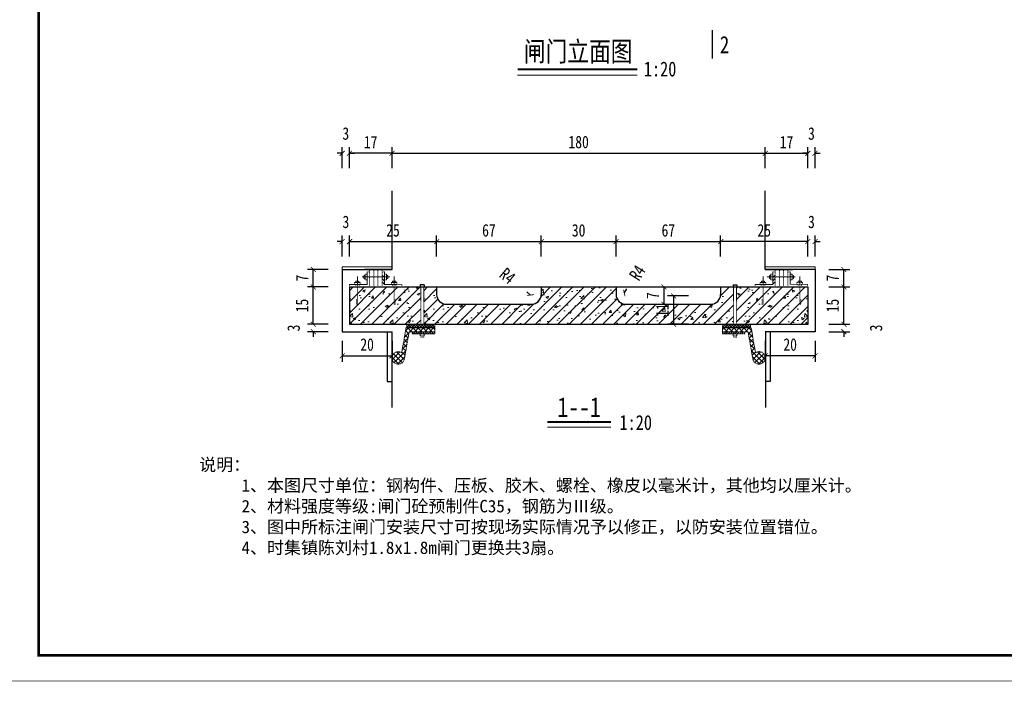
# Model space of a CAD drawing. Extents: x 36231 to 595326, y 3059 to 3871788.
# Tile 72 of 143: x 586274 to 586472, y 3864446 to 3864579. Entities that reach past the tile are written whole.
import ezdxf
from ezdxf.lldxf.tags import DXFTag

# ---------------------------------------------------------------- set-up
doc = ezdxf.new("R2010")
doc.units = 0
doc.header["$PDMODE"] = 32
doc.header["$PDSIZE"] = 0.2
doc.linetypes.add('HIDDEN', pattern=[0.375, 0.25, -0.125])
doc.layers.get('0').update_dxf_attribs({"linetype": 'CONTINUOUS'})
doc.layers.get('Defpoints').update_dxf_attribs({"linetype": 'CONTINUOUS'})
for name, color, linetype, lineweight in [('BIAOZHU', 8, 'CONTINUOUS', 13), ('图框１', 5, 'CONTINUOUS', 60), ('文字层', 7, 'CONTINUOUS', 15), ('标注线', 7, 'CONTINUOUS', 18), ('粗实线', 1, 'CONTINUOUS', 40), ('细实线', 3, 'CONTINUOUS', 20), ('虚线', 251, 'HIDDEN', 15), ('轮廓线', 1, 'CONTINUOUS', 30), ('轮廓西线', 1, 'CONTINUOUS', 15)]:
    doc.layers.add(name, color=color, linetype=linetype, lineweight=lineweight)
doc.layers.add('图层4', color=255, linetype='CONTINUOUS')
doc.styles.add('-仿宋_GB2312', font='仿宋_GB2312_0.ttf')
doc.styles.add('HZTXT', font='仿宋_GB2312_0.ttf', dxfattribs={"width": 0.8, "height": 2.5})
tags = doc.linetypes.add('DASHDOT2', pattern=[0.5, 0.25, -0.125, 0, -0.125]).pattern_tags.tags
tags[10:11] = [DXFTag(74, 4), DXFTag(75, 0), DXFTag(340, '0'), DXFTag(46, 1.0), DXFTag(50, 0.0), DXFTag(44, 0.0), DXFTag(45, 0.0)]
tags[8:9] = [DXFTag(74, 4), DXFTag(75, 0), DXFTag(340, '0'), DXFTag(46, 1.0), DXFTag(50, 0.0), DXFTag(44, 0.0), DXFTag(45, 0.0)]
tags[6:7] = [DXFTag(74, 4), DXFTag(75, 0), DXFTag(340, '0'), DXFTag(46, 1.0), DXFTag(50, 0.0), DXFTag(44, 0.0), DXFTag(45, 0.0)]
tags[4:5] = [DXFTag(74, 4), DXFTag(75, 0), DXFTag(340, '0'), DXFTag(46, 1.0), DXFTag(50, 0.0), DXFTag(44, 0.0), DXFTag(45, 0.0)]
doc.dimstyles.new('工作室标准标注', dxfattribs={"dimtxt": 2.5, "dimasz": 1, "dimexe": 1.2, "dimexo": 1.5, "dimgap": 1, "dimtad": 1, "dimdec": 1, "dimzin": 0, "dimdsep": 46, "dimtxsty": 'HZTXT', "dimblk": 'ARCHTICK', "dimcen": 0.09, "dimadec": 0, "dimazin": 0, "dimtfac": 0.09, "dimtdec": 1, "dimtofl": 0, "dimtmove": 2, "dimatfit": 3, "dimldrblk": 'ARCHTICK', "dimfxl": 3, "dimfxlon": 1, "dimtolj": 1, "dimtzin": 0, "dimarcsym": 0})

# ---------------------------------------------------------------- blocks, each defined once
blk = doc.blocks.new('_ARCHTICK')
at = {"color": 0, "linetype": 'ByBlock', "const_width": 0.15}
blk.add_lwpolyline([(-0.5, -0.5), (0.5, 0.5)], dxfattribs=at)
blk = doc.blocks.new('*D1663')
at = {"layer": 'Defpoints', "color": 0, "lineweight": 13}
for p in [(586395.69, 3864524.29), (586394.61, 3864522.61)]:
    blk.add_point(p, dxfattribs=at)
at = {"layer": '细实线', "color": 0, "lineweight": -2}
for p, q in [((586395.69, 3864524.29), (586396.23, 3864525.13)), ((586394.52, 3864522.61), (586394.7, 3864522.61)), ((586394.61, 3864522.52), (586394.61, 3864522.7))]:
    blk.add_line(p, q, dxfattribs=at)
at = {"layer": '细实线', "color": 0, "lineweight": -2, "rotation": 237.3141806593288}
blk.add_blockref('_ARCHTICK', (586395.69, 3864524.29), dxfattribs=at)
at = {"layer": '细实线', "color": 0, "lineweight": 9, "insert": (586398.3, 3864528.36), "char_height": 2.5, "attachment_point": 5, "rotation": 57.3142, "style": 'HZTXT'}
blk.add_mtext('\\A1;R4', dxfattribs=at)
blk = doc.blocks.new('*D1664')
at = {"layer": 'Defpoints', "color": 0, "lineweight": 13}
for p in [(586376.9, 3864523.89), (586378.44, 3864522.61)]:
    blk.add_point(p, dxfattribs=at)
at = {"layer": '细实线', "color": 0, "lineweight": -2}
for p, q in [((586376.9, 3864523.89), (586376.13, 3864524.52)), ((586378.35, 3864522.61), (586378.53, 3864522.61)), ((586378.44, 3864522.52), (586378.44, 3864522.7))]:
    blk.add_line(p, q, dxfattribs=at)
at = {"layer": '细实线', "color": 0, "lineweight": -2, "rotation": 320.2444311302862}
blk.add_blockref('_ARCHTICK', (586376.9, 3864523.89), dxfattribs=at)
at = {"layer": '细实线', "color": 0, "lineweight": 9, "insert": (586372.27, 3864527.74), "char_height": 2.5, "attachment_point": 5, "rotation": 320.2444, "style": 'HZTXT'}
blk.add_mtext('\\A1;R4', dxfattribs=at)
blk = doc.blocks.new('*D1708')
at = {"layer": 'Defpoints', "color": 0, "lineweight": 13}
for p in [(586340.53, 3864518.02), (586333.29, 3864516.52), (586339.08, 3864516.52)]:
    blk.add_point(p, dxfattribs=at)
at = {"layer": '细实线', "color": 0, "lineweight": -2}
for p, q in [((586336.29, 3864518.02), (586332.09, 3864518.02)), ((586333.29, 3864518.02), (586333.29, 3864519.02)), ((586336.29, 3864516.52), (586332.09, 3864516.52)), ((586333.29, 3864516.52), (586333.29, 3864515.52))]:
    blk.add_line(p, q, dxfattribs=at)
for p, rotation in [((586333.29, 3864518.02), 270), ((586333.29, 3864516.52), 90)]:
    blk.add_blockref('_ARCHTICK', p, dxfattribs=dict(at, rotation=rotation))
at = {"layer": '细实线', "color": 0, "lineweight": 9, "insert": (586329.34, 3864517.27), "char_height": 2.5, "attachment_point": 5, "rotation": 90, "style": 'HZTXT'}
blk.add_mtext('\\A1;3', dxfattribs=at)
blk = doc.blocks.new('*D1667')
at = {"layer": 'Defpoints', "color": 0, "lineweight": 13}
for p in [(586340.53, 3864552.34), (586349.08, 3864529.02), (586340.53, 3864525.52)]:
    blk.add_point(p, dxfattribs=at)
at = {"layer": '细实线', "color": 0, "lineweight": -2}
for p, q in [((586340.53, 3864549.34), (586340.53, 3864553.54)), ((586349.08, 3864549.34), (586349.08, 3864553.54)), ((586349.08, 3864552.34), (586340.53, 3864552.34))]:
    blk.add_line(p, q, dxfattribs=at)
at = {"layer": '细实线', "color": 0, "lineweight": -2, "rotation": 180}
blk.add_blockref('_ARCHTICK', (586340.53, 3864552.34), dxfattribs=at)
at = {"layer": '细实线', "color": 0, "lineweight": -2}
blk.add_blockref('_ARCHTICK', (586349.08, 3864552.34), dxfattribs=at)
at = {"layer": '细实线', "color": 0, "lineweight": 9, "insert": (586344.8, 3864554.59), "char_height": 2.5, "attachment_point": 5, "style": 'HZTXT'}
blk.add_mtext('\\A1;17', dxfattribs=at)
blk = doc.blocks.new('*D1709')
at = {"layer": 'Defpoints', "color": 0, "lineweight": 13}
for p in [(586394.03, 3864525.52), (586396.03, 3864522.02), (586403.65, 3864522.02)]:
    blk.add_point(p, dxfattribs=at)
at = {"layer": '细实线', "color": 0, "lineweight": -2}
for p, q in [((586400.65, 3864525.52), (586404.85, 3864525.52)), ((586403.65, 3864525.52), (586403.65, 3864522.02)), ((586400.65, 3864522.02), (586404.85, 3864522.02))]:
    blk.add_line(p, q, dxfattribs=at)
for p, rotation in [((586403.65, 3864525.52), 90), ((586403.65, 3864522.02), 270)]:
    blk.add_blockref('_ARCHTICK', p, dxfattribs=dict(at, rotation=rotation))
at = {"layer": '细实线', "color": 0, "lineweight": 9, "insert": (586401.4, 3864523.77), "char_height": 2.5, "attachment_point": 5, "rotation": 90, "style": 'HZTXT'}
blk.add_mtext('\\A1;7', dxfattribs=at)
blk = doc.blocks.new('*D1686')
at = {"layer": 'Defpoints', "color": 0, "lineweight": 13}
for p in [(586340.53, 3864552.34), (586339.08, 3864529.02), (586340.53, 3864525.52)]:
    blk.add_point(p, dxfattribs=at)
at = {"layer": '细实线', "color": 0, "lineweight": -2}
for p, q in [((586339.08, 3864549.34), (586339.08, 3864553.54)), ((586340.53, 3864549.34), (586340.53, 3864553.54)), ((586339.08, 3864552.34), (586338.08, 3864552.34)), ((586340.53, 3864552.34), (586341.53, 3864552.34))]:
    blk.add_line(p, q, dxfattribs=at)
blk.add_blockref('_ARCHTICK', (586339.08, 3864552.34), dxfattribs=at)
at = {"layer": '细实线', "color": 0, "lineweight": -2, "rotation": 180}
blk.add_blockref('_ARCHTICK', (586340.53, 3864552.34), dxfattribs=at)
at = {"layer": '细实线', "color": 0, "lineweight": 9, "insert": (586339.8, 3864556.29), "char_height": 2.5, "attachment_point": 5, "style": 'HZTXT'}
blk.add_mtext('\\A1;3', dxfattribs=at)
blk = doc.blocks.new('*D1687')
at = {"layer": 'Defpoints', "color": 0, "lineweight": 13}
for p in [(586415.03, 3864534.61), (586415.03, 3864525.52), (586432.53, 3864525.52)]:
    blk.add_point(p, dxfattribs=at)
at = {"layer": '细实线', "color": 0, "lineweight": -2}
for p, q in [((586415.03, 3864531.61), (586415.03, 3864535.81)), ((586432.53, 3864531.61), (586432.53, 3864535.81)), ((586432.53, 3864534.61), (586415.03, 3864534.61))]:
    blk.add_line(p, q, dxfattribs=at)
at = {"layer": '细实线', "color": 0, "lineweight": -2, "rotation": 180}
blk.add_blockref('_ARCHTICK', (586415.03, 3864534.61), dxfattribs=at)
at = {"layer": '细实线', "color": 0, "lineweight": -2}
blk.add_blockref('_ARCHTICK', (586432.53, 3864534.61), dxfattribs=at)
at = {"layer": '细实线', "color": 0, "lineweight": 9, "insert": (586423.78, 3864536.86), "char_height": 2.5, "attachment_point": 5, "style": 'HZTXT'}
blk.add_mtext('\\A1;25', dxfattribs=at)
blk = doc.blocks.new('*D1741')
at = {"layer": 'Defpoints', "color": 0, "lineweight": 13}
for p in [(586423.98, 3864516.52), (586433.98, 3864516.52), (586423.98, 3864511.68)]:
    blk.add_point(p, dxfattribs=at)
at = {"layer": '细实线', "color": 0, "lineweight": -2}
for p, q in [((586423.98, 3864514.68), (586423.98, 3864510.48)), ((586433.98, 3864514.68), (586433.98, 3864510.48)), ((586433.98, 3864511.68), (586423.98, 3864511.68))]:
    blk.add_line(p, q, dxfattribs=at)
at = {"layer": '细实线', "color": 0, "lineweight": -2, "rotation": 180}
blk.add_blockref('_ARCHTICK', (586423.98, 3864511.68), dxfattribs=at)
at = {"layer": '细实线', "color": 0, "lineweight": -2}
blk.add_blockref('_ARCHTICK', (586433.98, 3864511.68), dxfattribs=at)
at = {"layer": '细实线', "color": 0, "lineweight": 9, "insert": (586428.98, 3864513.93), "char_height": 2.5, "attachment_point": 5, "style": 'HZTXT'}
blk.add_mtext('\\A1;20', dxfattribs=at)
blk = doc.blocks.new('*D1742')
at = {"layer": 'Defpoints', "color": 0, "lineweight": 13}
for p in [(586432.53, 3864518.02), (586433.98, 3864516.52), (586439.76, 3864516.52)]:
    blk.add_point(p, dxfattribs=at)
at = {"layer": '细实线', "color": 0, "lineweight": -2}
for p, q in [((586436.76, 3864518.02), (586440.96, 3864518.02)), ((586439.76, 3864518.02), (586439.76, 3864519.02)), ((586436.76, 3864516.52), (586440.96, 3864516.52)), ((586439.76, 3864516.52), (586439.76, 3864515.52))]:
    blk.add_line(p, q, dxfattribs=at)
for p, rotation in [((586439.76, 3864518.02), 270), ((586439.76, 3864516.52), 90)]:
    blk.add_blockref('_ARCHTICK', p, dxfattribs=dict(at, rotation=rotation))
at = {"layer": '细实线', "color": 0, "lineweight": 9, "insert": (586446.21, 3864517.27), "char_height": 2.5, "attachment_point": 5, "rotation": 90, "style": 'HZTXT'}
blk.add_mtext('\\A1;3', dxfattribs=at)
blk = doc.blocks.new('*D1688')
at = {"layer": 'Defpoints', "color": 0, "lineweight": 13}
for p in [(586432.53, 3864552.34), (586423.98, 3864529.02), (586432.53, 3864525.52)]:
    blk.add_point(p, dxfattribs=at)
at = {"layer": '细实线', "color": 0, "lineweight": -2}
for p, q in [((586423.98, 3864549.34), (586423.98, 3864553.54)), ((586432.53, 3864549.34), (586432.53, 3864553.54)), ((586423.98, 3864552.34), (586432.53, 3864552.34))]:
    blk.add_line(p, q, dxfattribs=at)
at = {"layer": '细实线', "color": 0, "lineweight": -2, "rotation": 180}
blk.add_blockref('_ARCHTICK', (586423.98, 3864552.34), dxfattribs=at)
at = {"layer": '细实线', "color": 0, "lineweight": -2}
blk.add_blockref('_ARCHTICK', (586432.53, 3864552.34), dxfattribs=at)
at = {"layer": '细实线', "color": 0, "lineweight": 9, "insert": (586428.25, 3864554.59), "char_height": 2.5, "attachment_point": 5, "style": 'HZTXT'}
blk.add_mtext('\\A1;17', dxfattribs=at)
blk = doc.blocks.new('*D1690')
at = {"layer": 'Defpoints', "color": 0, "lineweight": 13}
for p in [(586432.53, 3864552.34), (586433.98, 3864529.02), (586432.53, 3864525.52)]:
    blk.add_point(p, dxfattribs=at)
at = {"layer": '细实线', "color": 0, "lineweight": -2}
for p, q in [((586432.53, 3864549.34), (586432.53, 3864553.54)), ((586433.98, 3864549.34), (586433.98, 3864553.54)), ((586432.53, 3864552.34), (586431.53, 3864552.34)), ((586433.98, 3864552.34), (586434.98, 3864552.34))]:
    blk.add_line(p, q, dxfattribs=at)
blk.add_blockref('_ARCHTICK', (586432.53, 3864552.34), dxfattribs=at)
at = {"layer": '细实线', "color": 0, "lineweight": -2, "rotation": 180}
blk.add_blockref('_ARCHTICK', (586433.98, 3864552.34), dxfattribs=at)
at = {"layer": '细实线', "color": 0, "lineweight": 9, "insert": (586433.25, 3864556.29), "char_height": 2.5, "attachment_point": 5, "style": 'HZTXT'}
blk.add_mtext('\\A1;3', dxfattribs=at)
blk = doc.blocks.new('*D1691')
at = {"layer": 'Defpoints', "color": 0, "lineweight": 13}
for p in [(586433.98, 3864534.61), (586433.98, 3864529.02), (586432.53, 3864525.52)]:
    blk.add_point(p, dxfattribs=at)
at = {"layer": '细实线', "color": 0, "lineweight": -2}
for p, q in [((586432.53, 3864531.61), (586432.53, 3864535.81)), ((586433.98, 3864531.61), (586433.98, 3864535.81)), ((586432.53, 3864534.61), (586431.53, 3864534.61)), ((586433.98, 3864534.61), (586434.98, 3864534.61))]:
    blk.add_line(p, q, dxfattribs=at)
blk.add_blockref('_ARCHTICK', (586432.53, 3864534.61), dxfattribs=at)
at = {"layer": '细实线', "color": 0, "lineweight": -2, "rotation": 180}
blk.add_blockref('_ARCHTICK', (586433.98, 3864534.61), dxfattribs=at)
at = {"layer": '细实线', "color": 0, "lineweight": 9, "insert": (586433.25, 3864538.56), "char_height": 2.5, "attachment_point": 5, "style": 'HZTXT'}
blk.add_mtext('\\A1;3', dxfattribs=at)
blk = doc.blocks.new('*D1692')
at = {"layer": 'Defpoints', "color": 0, "lineweight": 13}
for p in [(586340.58, 3864534.61), (586339.08, 3864529.02), (586340.58, 3864525.52)]:
    blk.add_point(p, dxfattribs=at)
at = {"layer": '细实线', "color": 0, "lineweight": -2}
for p, q in [((586339.08, 3864531.61), (586339.08, 3864535.81)), ((586340.58, 3864531.61), (586340.58, 3864535.81)), ((586339.08, 3864534.61), (586338.08, 3864534.61)), ((586340.58, 3864534.61), (586341.58, 3864534.61))]:
    blk.add_line(p, q, dxfattribs=at)
blk.add_blockref('_ARCHTICK', (586339.08, 3864534.61), dxfattribs=at)
at = {"layer": '细实线', "color": 0, "lineweight": -2, "rotation": 180}
blk.add_blockref('_ARCHTICK', (586340.58, 3864534.61), dxfattribs=at)
at = {"layer": '细实线', "color": 0, "lineweight": 9, "insert": (586339.83, 3864538.56), "char_height": 2.5, "attachment_point": 5, "style": 'HZTXT'}
blk.add_mtext('\\A1;3', dxfattribs=at)
blk = doc.blocks.new('*D1744')
at = {"layer": 'Defpoints', "color": 0, "lineweight": 13}
for p in [(586415, 3864523.72), (586405.57, 3864518.02), (586432.53, 3864518.02)]:
    blk.add_point(p, dxfattribs=at)
at = {"layer": '细实线', "color": 0, "lineweight": -2}
for p, q in [((586408.57, 3864523.72), (586404.37, 3864523.72)), ((586405.57, 3864523.72), (586405.57, 3864518.02)), ((586408.57, 3864518.02), (586404.37, 3864518.02))]:
    blk.add_line(p, q, dxfattribs=at)
for p, rotation in [((586405.57, 3864523.72), 90), ((586405.57, 3864518.02), 270)]:
    blk.add_blockref('_ARCHTICK', p, dxfattribs=dict(at, rotation=rotation))
at = {"layer": '细实线', "color": 0, "lineweight": 9, "insert": (586403.32, 3864520.87), "char_height": 2.5, "attachment_point": 5, "rotation": 90, "style": 'HZTXT'}
blk.add_mtext('\\A1;11', dxfattribs=at)
blk = doc.blocks.new('eesz')
at = {"layer": '图框１', "color": 7, "const_width": 0.467}
blk.add_lwpolyline([(25244.47, -497.6), (25244.47, -1980.56), (27344.47, -1980.56), (27344.47, -497.6)], close=True, dxfattribs=at)
blk.add_lwpolyline([(25244.47, -497.6), (25244.47, -1980.56), (27344.47, -1980.56), (27344.47, -497.6)], close=True, dxfattribs=at)
at = {"layer": '图框１', "color": 5, "const_width": 0.467}
blk.add_lwpolyline([(25244.47, -497.6), (25244.47, -1980.56), (27344.47, -1980.56), (27344.47, -497.6)], close=True, dxfattribs=at)
at = {"layer": '图框１', "color": 7}
blk.add_lwpolyline([(25322.25, -518.34, 3.11, 3.11, 0), (27318.55, -518.34, 2.59, 2.59, 0), (27318.55, -1954.64, 2.59, 2.59, 0), (25322.25, -1954.64, 2.59, 2.59, 0)], format="xyseb", close=True, dxfattribs=at)
blk.add_lwpolyline([(25322.25, -518.34, 3.11, 3.11, 0), (27318.55, -518.34, 2.59, 2.59, 0), (27318.55, -1954.64, 2.59, 2.59, 0), (25322.25, -1954.64, 2.59, 2.59, 0)], format="xyseb", close=True, dxfattribs=at)
at = {"layer": '图框１', "color": 5}
blk.add_lwpolyline([(25322.25, -518.34, 3.11, 3.11, 0), (27318.55, -518.34, 2.59, 2.59, 0), (27318.55, -1954.64, 2.59, 2.59, 0), (25322.25, -1954.64, 2.59, 2.59, 0)], format="xyseb", close=True, dxfattribs=at)

msp = doc.modelspace()

# ---------------------------------------------------------------- hatches: boundary and pattern name
at = {"layer": 'BIAOZHU'}
h = msp.add_hatch(dxfattribs=at)
h.set_pattern_fill('AR-CONC', color=256, scale=0.03, style=0)
h.set_pattern_definition([(50, (586340.5258, 3864518.02), (5.4655, -0.4782), [0.5715, -6.2865]), (355, (586340.526, 3864518.02), (-1.0573, 5.7317), [0.4572, -5.0292]), (100.45, (586340.981, 3864517.9803), (4.4083, 5.2535), [0.4857, -5.3427]), (46.184, (586340.526, 3864519.544), (8.1324, -1.2613), [0.8572, -9.4297]), (96.636, (586341.2035, 3864519.439), (7.122, 7.4228), [0.7286, -8.014]), (351.184, (586340.526, 3864519.544), (7.122, 7.4228), [0.6858, -7.5438]), (21, (586341.2878, 3864519.163), (4.5484, -3.068), [0.5715, -6.2865]), (326, (586341.288, 3864519.163), (1.854, 5.5256), [0.4572, -5.0292]), (71.45, (586341.667, 3864518.9075), (6.4025, 2.4577), [0.4857, -5.3427]), (37.5, (586340.5258, 3864518.0202), (0.09266, 2.53665), [0, -4.96824, 0, -5.1054, 0, -5.04825]), (7.5, (586340.5258, 3864518.0202), (2.0046, 3.0054), [0, -2.91084, 0, -4.85394, 0, -1.92405]), (327.5, (586338.8265, 3864518.0202), (4.06772, -0.17186), [0, -1.905, 0, -5.9436, 0, -7.8867]), (317.5, (586338.0645, 3864518.0202), (4.4439, 0.7628), [0, -2.4765, 0, -3.94716, 0, -5.6007])])
h.paths.add_polyline_path([(586354.84, 3864518.02), (586354.84, 3864525.52), (586340.53, 3864525.52), (586340.53, 3864518.02)])
h = msp.add_hatch(dxfattribs=at)
h.set_pattern_fill('AR-CONC', color=256, scale=0.03, style=0)
h.set_pattern_definition([(50, (586355.4414, 3864518.02), (5.46554, -0.47817), [0.5715, -6.2865]), (355, (586355.4414, 3864518.02), (-1.0573, 5.7317), [0.4572, -5.0292]), (100.451, (586355.897, 3864517.9803), (4.40828, 5.2535), [0.4857, -5.3427]), (46.184, (586355.4414, 3864519.544), (8.1324, -1.2613), [0.85725, -9.42975]), (96.636, (586356.119, 3864519.439), (7.1221, 7.4228), [0.72855, -8.01405]), (351.184, (586355.4414, 3864519.544), (7.1221, 7.4228), [0.6858, -7.5438]), (21, (586356.2034, 3864519.163), (4.54845, -3.06797), [0.5715, -6.2865]), (326, (586356.2034, 3864519.163), (1.85406, 5.52564), [0.4572, -5.0292]), (71.451, (586356.5825, 3864518.9075), (6.4025, 2.4577), [0.4857, -5.3427]), (37.5, (586355.4414, 3864518.0202), (0.09266, 2.53665), [0, -4.96824, 0, -5.1054, 0, -5.04825]), (7.5, (586355.4414, 3864518.0202), (2.00459, 3.00542), [0, -2.91084, 0, -4.85394, 0, -1.92405]), (327.5, (586353.7422, 3864518.0202), (4.06772, -0.17186), [0, -1.905, 0, -5.9436, 0, -7.8867]), (317.5, (586352.9802, 3864518.0202), (4.44388, 0.7628), [0, -2.4765, 0, -3.94716, 0, -5.6007])])
h.paths.add_polyline_path([(586417.61, 3864518.02), (586417.61, 3864525.52), (586415.03, 3864525.52), (586415.03, 3864524.02, -0.414214), (586413.03, 3864522.02), (586396.03, 3864522.02, -0.414214), (586394.03, 3864524.02), (586394.03, 3864525.52), (586379.03, 3864525.52), (586379.03, 3864524.02, -0.414214), (586377.03, 3864522.02), (586360.03, 3864522.02, -0.414214), (586358.03, 3864524.02), (586358.03, 3864525.52), (586355.44, 3864525.52), (586355.44, 3864518.02), (586357.64, 3864518.02)])
h = msp.add_hatch(dxfattribs=at)
h.set_pattern_fill('AR-CONC', color=256, scale=0.03, style=0)
h.set_pattern_definition([(130, (586432.5258, 3864518.02), (-5.4655, -0.4782), [0.5715, -6.2865]), (185, (586432.526, 3864518.02), (1.0573, 5.7317), [0.4572, -5.0292]), (79.55, (586432.0703, 3864517.9803), (-4.4083, 5.2535), [0.4857, -5.3427]), (133.816, (586432.526, 3864519.544), (-8.1324, -1.2613), [0.8572, -9.4297]), (83.364, (586431.848, 3864519.439), (-7.122, 7.4228), [0.7286, -8.014]), (188.816, (586432.526, 3864519.544), (-7.122, 7.4228), [0.6858, -7.5438]), (159, (586431.7638, 3864519.163), (-4.5484, -3.068), [0.5715, -6.2865]), (214, (586431.764, 3864519.163), (-1.854, 5.5256), [0.4572, -5.0292]), (108.55, (586431.385, 3864518.9075), (-6.4025, 2.4577), [0.4857, -5.3427]), (142.5, (586432.5258, 3864518.0202), (-0.09266, 2.53665), [0, -4.96824, 0, -5.1054, 0, -5.04825]), (172.5, (586432.5258, 3864518.0202), (-2.0046, 3.0054), [0, -2.91084, 0, -4.85394, 0, -1.92405]), (212.5, (586434.225, 3864518.0202), (-4.06772, -0.17186), [0, -1.905, 0, -5.9436, 0, -7.8867]), (222.5, (586434.987, 3864518.0202), (-4.4439, 0.7628), [0, -2.4765, 0, -3.94716, 0, -5.6007])])
h.paths.add_polyline_path([(586418.21, 3864518.02), (586418.21, 3864525.52), (586432.53, 3864525.52), (586432.53, 3864518.02)])
at = {"layer": '细实线', "lineweight": 13}
h = msp.add_hatch(dxfattribs=at)
h.set_pattern_fill('ANSI31', color=8, scale=0.5, style=0)
h.set_pattern_definition([(45, (586340.5258, 3864518.0202), (-1.12253, 1.12253), [])])
h.paths.add_polyline_path([(586354.84, 3864518.02), (586354.84, 3864525.52), (586340.53, 3864525.52), (586340.53, 3864518.02)])
h = msp.add_hatch(dxfattribs=at)
h.set_pattern_fill('ANSI31', color=8, scale=0.5, style=0)
h.set_pattern_definition([(45, (586355.4414, 3864518.0202), (-1.122532, 1.122532), [])])
h.paths.add_polyline_path([(586417.61, 3864518.02), (586417.61, 3864525.52), (586415.03, 3864525.52), (586415.03, 3864524.02, -0.414214), (586413.03, 3864522.02), (586396.03, 3864522.02, -0.414214), (586394.03, 3864524.02), (586394.03, 3864525.52), (586379.03, 3864525.52), (586379.03, 3864524.02, -0.414214), (586377.03, 3864522.02), (586360.03, 3864522.02, -0.414214), (586358.03, 3864524.02), (586358.03, 3864525.52), (586355.44, 3864525.52), (586355.44, 3864518.02), (586357.64, 3864518.02)])
h = msp.add_hatch(dxfattribs=at)
h.set_pattern_fill('ANSI31', color=8, scale=0.5, style=0)
h.set_pattern_definition([(45, (588686.7924, 3866661.3616), (-1.122532, 1.122532), [])])
h.paths.add_polyline_path([(586418.21, 3864518.02), (586418.21, 3864525.52), (586432.53, 3864525.52), (586432.53, 3864518.02)])
at = {"layer": '虚线', "ltscale": 0.1}
h = msp.add_hatch(dxfattribs=at)
h.set_pattern_fill('ANSI31', scale=0.15, angle=90, style=0)
h.set_pattern_definition([(135, (585276.8695, 3863786.31607), (-0.3367596, -0.3367596), [])])
h.paths.add_polyline_path([(586347.58, 3864528.02), (586347.08, 3864528.02), (586347.08, 3864526.02), (586347.58, 3864526.02)])
h = msp.add_hatch(dxfattribs=at)
h.set_pattern_fill('ANSI31', scale=0.15, angle=90, style=0)
h.set_pattern_definition([(45, (587496.18204, 3863786.31607), (0.3367596, -0.3367596), [])])
h.paths.add_polyline_path([(586425.48, 3864528.02), (586425.98, 3864528.02), (586425.98, 3864526.02), (586425.48, 3864526.02)])
h = msp.add_hatch(dxfattribs=at)
h.set_pattern_fill('_USER', scale=0.375, angle=135, style=0, double=1, pattern_type=0)
h.set_pattern_definition([(225, (585005.6896, 3864050.3311), (-0.26516504, 0.26516504), []), (135, (585005.6896, 3864050.3311), (0.26516504, 0.26516504), [])])
h.paths.add_polyline_path([(586352.04, 3864517.27), (586352.04, 3864518.02), (586357.64, 3864518.02), (586357.64, 3864517.27)])
h = msp.add_hatch(dxfattribs=at)
h.set_pattern_fill('_USER', scale=0.375, angle=135, style=0, double=1, pattern_type=0)
h.set_pattern_definition([(315, (587767.36196, 3864050.3311), (0.26516504, 0.26516504), []), (45, (587767.36196, 3864050.3311), (-0.26516504, 0.26516504), [])])
h.paths.add_polyline_path([(586421.01, 3864517.27), (586421.01, 3864518.02), (586415.41, 3864518.02), (586415.41, 3864517.27)])
h = msp.add_hatch(dxfattribs=at)
h.set_pattern_fill('ANSI37', scale=0.45, angle=180, style=0)
h.set_pattern_definition([(135, (583041.13505, 3863903.4734), (0.5051394, 0.5051394), []), (45, (583041.13505, 3863903.4734), (0.5051394, -0.5051394), [])])
h.paths.add_polyline_path([(586351.56, 3864511.05, -3.353267), (586351.02, 3864512.31), (586351.89, 3864517.27), (586357.64, 3864517.27), (586357.64, 3864516.52), (586352.52, 3864516.52)])
h = msp.add_hatch(dxfattribs=at)
h.set_pattern_fill('ANSI31', scale=0.1, angle=180, style=0)
h.set_pattern_definition([(135, (585005.6896, 3864052.47032), (0.2245064, 0.2245064), [])])
h.paths.add_polyline_path([(586357.64, 3864516.12), (586353.14, 3864516.12), (586353.14, 3864516.52), (586357.64, 3864516.52)])
h = msp.add_hatch(dxfattribs=at)
h.set_pattern_fill('ANSI37', scale=0.45, angle=180, style=0)
h.set_pattern_definition([(45, (589731.9165, 3863903.4734), (-0.5051394, 0.5051394), []), (135, (589731.9165, 3863903.4734), (-0.5051394, -0.5051394), [])])
h.paths.add_polyline_path([(586421.49, 3864511.05, 3.353267), (586422.03, 3864512.31), (586421.16, 3864517.27), (586415.41, 3864517.27), (586415.41, 3864516.52), (586420.53, 3864516.52)])
h = msp.add_hatch(dxfattribs=at)
h.set_pattern_fill('ANSI31', scale=0.1, angle=180, style=0)
h.set_pattern_definition([(45, (587767.36196, 3864052.47032), (-0.2245064, 0.2245064), [])])
h.paths.add_polyline_path([(586415.41, 3864516.12), (586419.91, 3864516.12), (586419.91, 3864516.52), (586415.41, 3864516.52)])

# ---------------------------------------------------------------- linework, layer by layer
at = {"color": 7}
for p, q in [((586348.08, 3864516.52), (586348.08, 3864506.52)), ((586424.98, 3864516.52), (586424.98, 3864506.52)), ((586348.08, 3864506.52), (586349.08, 3864506.52)), ((586424.98, 3864506.52), (586423.98, 3864506.52))]:
    msp.add_line(p, q, dxfattribs=at)
at = {"layer": '图层4', "color": 7}
for p, q in [((586354.74, 3864525.92), (586354.74, 3864525.52)), ((586355.54, 3864525.92), (586354.74, 3864525.92)), ((586355.54, 3864525.92), (586355.54, 3864525.52)), ((586417.51, 3864525.92), (586418.31, 3864525.92)), ((586417.51, 3864525.92), (586417.51, 3864525.52)), ((586418.31, 3864525.92), (586418.31, 3864525.52))]:
    msp.add_line(p, q, dxfattribs=at)
at = {"layer": '标注线', "color": 7}
for p, q in [((586374.27, 3864568.02), (586398.29, 3864568.02)), ((586380.28, 3864497.34), (586393, 3864497.34))]:
    msp.add_line(p, q, dxfattribs=at)
for points, const_width in [([(586413.36, 3864571.36), (586413.36, 3864577.1)], 0.28), ([(586374.27, 3864569.2), (586398.29, 3864569.2)], 0.4), ([(586380.28, 3864498.42), (586393, 3864498.42)], 0.4)]:
    msp.add_lwpolyline(points, dxfattribs=dict(at, const_width=const_width))
at = {"layer": '细实线', "color": 1, "linetype": 'DASHDOT2', "ltscale": 2}
for p, q in [((586348.66, 3864527.52), (586343.07, 3864527.52)), ((586424.39, 3864527.52), (586429.98, 3864527.52))]:
    msp.add_line(p, q, dxfattribs=at)
at = {"layer": '虚线', "color": 7, "ltscale": 0.1}
for p, q in [((586342.14, 3864527.6), (586342.14, 3864522.11)), ((586343.4, 3864527.21), (586343.4, 3864527.83)), ((586343.68, 3864527.83), (586343.4, 3864527.83)), ((586343.68, 3864528.08), (586344.08, 3864528.08)), ((586343.68, 3864526.96), (586343.68, 3864528.08)), ((586344.08, 3864526.02), (586344.08, 3864528.52)), ((586344.58, 3864528.52), (586344.08, 3864528.52)), ((586344.58, 3864525.52), (586344.58, 3864529.02)), ((586345.41, 3864529.02), (586345.41, 3864525.52)), ((586346.24, 3864529.02), (586346.24, 3864525.52)), ((586347.08, 3864525.52), (586347.08, 3864529.02)), ((586347.08, 3864528.52), (586347.58, 3864528.52)), ((586347.58, 3864526.02), (586347.58, 3864528.52)), ((586347.98, 3864528.08), (586347.58, 3864528.08)), ((586347.98, 3864526.96), (586347.98, 3864528.08)), ((586347.98, 3864527.83), (586348.25, 3864527.83)), ((586348.25, 3864527.21), (586348.25, 3864527.83)), ((586349.51, 3864527.6), (586349.51, 3864522.11)), ((586423.54, 3864527.6), (586423.54, 3864522.11)), ((586424.8, 3864527.21), (586424.8, 3864527.83)), ((586425.08, 3864527.83), (586424.8, 3864527.83)), ((586425.08, 3864528.08), (586425.48, 3864528.08)), ((586425.08, 3864526.96), (586425.08, 3864528.08)), ((586425.98, 3864528.52), (586425.48, 3864528.52)), ((586425.48, 3864526.02), (586425.48, 3864528.52)), ((586425.98, 3864525.52), (586425.98, 3864529.02)), ((586426.81, 3864529.02), (586426.81, 3864525.52)), ((586427.64, 3864529.02), (586427.64, 3864525.52)), ((586428.48, 3864525.52), (586428.48, 3864529.02)), ((586428.48, 3864528.52), (586428.98, 3864528.52)), ((586428.98, 3864526.02), (586428.98, 3864528.52)), ((586429.38, 3864528.08), (586428.98, 3864528.08)), ((586429.38, 3864526.96), (586429.38, 3864528.08)), ((586429.38, 3864527.83), (586429.65, 3864527.83)), ((586429.65, 3864527.21), (586429.65, 3864527.83)), ((586430.91, 3864527.6), (586430.91, 3864522.11)), ((586344.08, 3864526.02), (586340.58, 3864526.02)), ((586340.58, 3864525.52), (586340.58, 3864526.02)), ((586341.58, 3864526.42), (586341.58, 3864526.02)), ((586341.58, 3864526.42), (586342.7, 3864526.42)), ((586341.58, 3864526.02), (586342.7, 3864526.02)), ((586341.79, 3864525.52), (586341.79, 3864526.02)), ((586341.79, 3864525.52), (586341.79, 3864526.02)), ((586341.83, 3864526.7), (586342.45, 3864526.7)), ((586341.83, 3864526.42), (586341.83, 3864526.7)), ((586342.45, 3864526.42), (586342.45, 3864526.7)), ((586342.49, 3864525.52), (586342.49, 3864526.02)), ((586342.7, 3864526.42), (586342.7, 3864526.02)), ((586343.68, 3864527.21), (586343.4, 3864527.21)), ((586343.68, 3864526.96), (586344.08, 3864526.96)), ((586347.98, 3864526.96), (586347.58, 3864526.96)), ((586347.58, 3864526.02), (586351.08, 3864526.02)), ((586347.98, 3864527.21), (586348.25, 3864527.21)), ((586348.95, 3864526.42), (586348.95, 3864526.02)), ((586350.08, 3864526.42), (586348.95, 3864526.42)), ((586350.08, 3864526.02), (586348.95, 3864526.02)), ((586349.16, 3864525.52), (586349.16, 3864526.02)), ((586349.83, 3864526.7), (586349.2, 3864526.7)), ((586349.2, 3864526.42), (586349.2, 3864526.7)), ((586349.83, 3864526.42), (586349.83, 3864526.7)), ((586349.86, 3864525.52), (586349.86, 3864526.02)), ((586349.86, 3864525.52), (586349.86, 3864526.02)), ((586350.08, 3864526.42), (586350.08, 3864526.02)), ((586351.08, 3864525.52), (586351.08, 3864526.02)), ((586421.98, 3864525.52), (586421.98, 3864526.02)), ((586425.48, 3864526.02), (586421.98, 3864526.02)), ((586422.98, 3864526.42), (586422.98, 3864526.02)), ((586422.98, 3864526.42), (586424.1, 3864526.42)), ((586422.98, 3864526.02), (586424.1, 3864526.02)), ((586423.19, 3864525.52), (586423.19, 3864526.02)), ((586423.19, 3864525.52), (586423.19, 3864526.02)), ((586423.23, 3864526.7), (586423.85, 3864526.7)), ((586423.23, 3864526.42), (586423.23, 3864526.7)), ((586423.85, 3864526.42), (586423.85, 3864526.7)), ((586423.89, 3864525.52), (586423.89, 3864526.02)), ((586424.1, 3864526.42), (586424.1, 3864526.02)), ((586425.08, 3864527.21), (586424.8, 3864527.21)), ((586425.08, 3864526.96), (586425.48, 3864526.96)), ((586429.38, 3864526.96), (586428.98, 3864526.96)), ((586428.98, 3864526.02), (586432.48, 3864526.02)), ((586429.38, 3864527.21), (586429.65, 3864527.21)), ((586430.35, 3864526.42), (586430.35, 3864526.02)), ((586431.48, 3864526.42), (586430.35, 3864526.42)), ((586431.48, 3864526.02), (586430.35, 3864526.02)), ((586430.56, 3864525.52), (586430.56, 3864526.02)), ((586431.23, 3864526.7), (586430.6, 3864526.7)), ((586430.6, 3864526.42), (586430.6, 3864526.7)), ((586431.23, 3864526.42), (586431.23, 3864526.7)), ((586431.26, 3864525.52), (586431.26, 3864526.02)), ((586431.26, 3864525.52), (586431.26, 3864526.02)), ((586431.48, 3864526.42), (586431.48, 3864526.02)), ((586432.48, 3864525.52), (586432.48, 3864526.02)), ((586350.27, 3864525.12), (586350.27, 3864525.12)), ((586354.84, 3864525.52), (586354.84, 3864518.02)), ((586355.44, 3864525.52), (586355.44, 3864518.02)), ((586417.61, 3864525.52), (586417.61, 3864518.02)), ((586418.21, 3864525.52), (586418.21, 3864518.02)), ((586422.78, 3864525.12), (586422.78, 3864525.12)), ((586341.93, 3864522.11), (586341.93, 3864523.09)), ((586349.73, 3864522.11), (586349.73, 3864523.09)), ((586423.33, 3864522.11), (586423.33, 3864523.09)), ((586431.13, 3864522.11), (586431.13, 3864523.09)), ((586352.04, 3864518.02), (586352.04, 3864517.27)), ((586357.64, 3864518.02), (586352.04, 3864518.02)), ((586357.64, 3864517.27), (586357.64, 3864518.02)), ((586415.41, 3864518.02), (586421.01, 3864518.02)), ((586415.41, 3864517.27), (586415.41, 3864518.02)), ((586421.01, 3864518.02), (586421.01, 3864517.27)), ((586351.02, 3864512.31), (586351.89, 3864517.27)), ((586351.56, 3864511.05), (586352.52, 3864516.52)), ((586357.64, 3864517.27), (586351.89, 3864517.27)), ((586352.04, 3864517.27), (586357.64, 3864517.27)), ((586357.64, 3864516.52), (586352.52, 3864516.52)), ((586353.14, 3864516.52), (586353.14, 3864516.12)), ((586357.64, 3864516.12), (586353.14, 3864516.12)), ((586354.74, 3864515.72), (586354.74, 3864516.12)), ((586355.54, 3864515.72), (586354.74, 3864515.72)), ((586354.84, 3864515.72), (586354.84, 3864515.45)), ((586355.44, 3864515.72), (586355.44, 3864515.45)), ((586355.54, 3864515.72), (586355.54, 3864516.12)), ((586357.64, 3864516.12), (586357.64, 3864517.27)), ((586415.41, 3864516.12), (586415.41, 3864517.27)), ((586415.41, 3864517.27), (586421.16, 3864517.27)), ((586421.01, 3864517.27), (586415.41, 3864517.27)), ((586415.41, 3864516.52), (586420.53, 3864516.52)), ((586415.41, 3864516.12), (586419.91, 3864516.12)), ((586417.51, 3864515.72), (586417.51, 3864516.12)), ((586417.51, 3864515.72), (586418.31, 3864515.72)), ((586417.61, 3864515.72), (586417.61, 3864515.45)), ((586418.21, 3864515.72), (586418.21, 3864515.45)), ((586418.31, 3864515.72), (586418.31, 3864516.12)), ((586419.91, 3864516.52), (586419.91, 3864516.12)), ((586421.49, 3864511.05), (586420.53, 3864516.52)), ((586422.03, 3864512.31), (586421.16, 3864517.27)), ((586354.84, 3864515.45), (586355.44, 3864515.45)), ((586418.21, 3864515.45), (586417.61, 3864515.45))]:
    msp.add_line(p, q, dxfattribs=at)
for centre, radius, start, end in [((586342.03, 3864522.11), 0.106, 180, 0), ((586349.62, 3864522.11), 0.106, 180, 0), ((586423.43, 3864522.11), 0.106, 180, 0), ((586431.02, 3864522.11), 0.106, 180, 0), ((586350.33, 3864511.27), 1.25, 56.4218, 350), ((586422.73, 3864511.27), 1.25, 190, 123.5782)]:
    msp.add_arc(centre, radius, start, end, dxfattribs=at)
at = {"layer": '轮廓线', "color": 7}
msp.add_line((586380.53, 3864525.52), (586392.53, 3864525.52), dxfattribs=at)
at = {"layer": '轮廓西线', "color": 4, "lineweight": 30}
for p, q in [((586349.08, 3864529.02), (586349.08, 3864544.79)), ((586423.98, 3864529.02), (586423.98, 3864544.79)), ((586339.08, 3864529.02), (586349.08, 3864529.02)), ((586339.08, 3864529.02), (586339.08, 3864516.52)), ((586339.08, 3864529.02), (586349.08, 3864529.02)), ((586349.08, 3864529.02), (586343.53, 3864529.02)), ((586433.98, 3864529.02), (586423.98, 3864529.02)), ((586423.98, 3864529.02), (586429.52, 3864529.02)), ((586433.98, 3864529.02), (586423.98, 3864529.02)), ((586433.98, 3864529.02), (586433.98, 3864516.52)), ((586340.53, 3864525.52), (586340.53, 3864518.02)), ((586340.53, 3864525.52), (586432.53, 3864525.52)), ((586358.03, 3864525.52), (586358.03, 3864524.02)), ((586379.03, 3864525.52), (586379.03, 3864524.02)), ((586394.03, 3864525.52), (586394.03, 3864524.02)), ((586415.03, 3864525.52), (586415.03, 3864524.02)), ((586432.53, 3864525.52), (586432.53, 3864518.02)), ((586360.03, 3864522.02), (586377.03, 3864522.02)), ((586396.03, 3864522.02), (586413.03, 3864522.02)), ((586340.53, 3864518.02), (586432.53, 3864518.02)), ((586339.08, 3864516.52), (586349.08, 3864516.52)), ((586349.03, 3864516.52), (586349.03, 3864501.34)), ((586433.98, 3864516.52), (586423.98, 3864516.52)), ((586424.03, 3864516.52), (586424.03, 3864501.34))]:
    msp.add_line(p, q, dxfattribs=at)
at = {"layer": '轮廓西线', "color": 7, "lineweight": 15}
for p, q in [((586339.08, 3864529.52), (586349.08, 3864529.52)), ((586339.08, 3864529.02), (586339.08, 3864529.52)), ((586433.98, 3864529.52), (586423.98, 3864529.52)), ((586433.98, 3864529.02), (586433.98, 3864529.52))]:
    msp.add_line(p, q, dxfattribs=at)
at = {"layer": '轮廓西线', "color": 4, "lineweight": 30}
for centre, start, end in [((586360.03, 3864524.02), 180, 270), ((586377.03, 3864524.02), 270, 0), ((586396.03, 3864524.02), 180, 270), ((586413.03, 3864524.02), 270, 0)]:
    msp.add_arc(centre, 2, start, end, dxfattribs=at)

# ---------------------------------------------------------------- block references
at = {"layer": '文字层', "xscale": 0.1999999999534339, "yscale": 0.2000000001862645, "zscale": 0.2}
msp.add_blockref('eesz', (581213.71, 3864842.5), dxfattribs=at)

# ---------------------------------------------------------------- texts
at = {"layer": '粗实线', "insert": (586310.38, 3864491.09), "char_height": 2.5, "width": 196.2689, "attachment_point": 1, "style": '-仿宋_GB2312'}
msp.add_mtext('{\\C0;说明：\\P     1、本图尺寸单位：钢构件、压板、胶木、螺栓、橡皮以毫米计，其他均以厘米计。\\P     2、材料强度等级:闸门砼预制件C35，钢筋为Ⅲ级。\\P\\C7;     3、图中所标注闸门安装尺寸可按现场实际情况予以修正，以防安装位置错位。\\P     4、\\A1;时集镇陈刘村\\A0;1.8x1.8m闸门更换共3扇。}', dxfattribs=at)
at = {"layer": '细实线', "color": 7, "style": '-仿宋_GB2312', "width": 0.8}
for s, height, p in [('闸门立面图', 4, (586375.52, 3864570.79)), ('2', 3.45, (586414.88, 3864572.43)), ('1:20', 3, (586399.61, 3864567.76)), ('1--1', 4, (586382.27, 3864499.37)), ('1:20', 3, (586394.72, 3864496.79))]:
    msp.add_text(s, height=height, dxfattribs=at).set_placement(p)

# ---------------------------------------------------------------- dimensions: what is measured, and where the dimension line sits
at = {"layer": '细实线', "lineweight": 9}
for base, p1, p2, picture, middle in [((586340.53, 3864552.34), (586339.08, 3864529.02), (586340.53, 3864525.52), '*D1686', (586339.8, 3864556.29)), ((586340.53, 3864552.34), (586349.08, 3864529.02), (586340.53, 3864525.52), '*D1667', (586344.8, 3864554.59)), ((586340.58, 3864534.61), (586339.08, 3864529.02), (586340.58, 3864525.52), '*D1692', (586339.83, 3864538.56)), ((586433.98, 3864534.61), (586432.53, 3864525.52), (586433.98, 3864529.02), '*D1691', (586433.25, 3864538.56))]:
    dim = msp.add_linear_dim(base=base, p1=p1, p2=p2, dimstyle='工作室标准标注', override={"dimdec": 0, "dimlfac": 2}, dxfattribs=at)
    dim.commit()
    dim.dimension.update_dxf_attribs({"geometry": picture, "text_midpoint": middle})
for base, p1, p2, angle, picture, middle in [((586432.53, 3864552.34), (586433.98, 3864529.02), (586432.53, 3864525.52), 180, '*D1690', (586433.25, 3864556.29)), ((586432.53, 3864552.34), (586423.98, 3864529.02), (586432.53, 3864525.52), 180, '*D1688', (586428.25, 3864554.59)), ((586403.65, 3864522.02), (586394.03, 3864525.52), (586396.03, 3864522.02), 90, '*D1709', (586401.4, 3864523.77)), ((586405.57, 3864518.02), (586415, 3864523.72), (586432.53, 3864518.02), 90, '*D1744', (586403.32, 3864520.87)), ((586333.29, 3864516.52), (586340.53, 3864518.02), (586339.08, 3864516.52), 90, '*D1708', (586329.34, 3864517.27)), ((586439.76, 3864516.52), (586432.53, 3864518.02), (586433.98, 3864516.52), 90, '*D1742', (586446.21, 3864517.27))]:
    dim = msp.add_linear_dim(base=base, p1=p1, p2=p2, angle=angle, dimstyle='工作室标准标注', override={"dimdec": 0, "dimlfac": 2}, dxfattribs=at)
    dim.commit()
    dim.dimension.update_dxf_attribs({"geometry": picture, "text_midpoint": middle})
for base, p1, p2, text in [((586423.98, 3864552.34), (586349.08, 3864529.02), (586423.98, 3864529.02), '180'), ((586358.03, 3864534.61), (586340.53, 3864525.52), (586358.03, 3864525.52), '25'), ((586379.03, 3864534.61), (586358.03, 3864525.52), (586379.03, 3864525.52), '67'), ((586415.03, 3864534.61), (586394.03, 3864525.52), (586415.03, 3864525.52), '67'), ((586349.08, 3864511.68), (586339.08, 3864516.52), (586349.08, 3864516.52), '20')]:
    msp.add_linear_dim(base=base, p1=p1, p2=p2, text=text, dimstyle='工作室标准标注', override={"dimdec": 0, "dimlfac": 2}, dxfattribs=at).render()
msp.add_linear_dim(base=(586394.03, 3864534.61), p1=(586379.03, 3864525.52), p2=(586394.03, 3864525.52), dimstyle='工作室标准标注', override={"dimdec": 0, "dimlfac": 2}, dxfattribs=at).render()
for base, p1, p2, text, picture, middle in [((586415.03, 3864534.61), (586432.53, 3864525.52), (586415.03, 3864525.52), '25', '*D1687', (586423.78, 3864536.86)), ((586423.98, 3864511.68), (586433.98, 3864516.52), (586423.98, 3864516.52), '20', '*D1741', (586428.98, 3864513.93))]:
    dim = msp.add_linear_dim(base=base, p1=p1, p2=p2, angle=180, text=text, dimstyle='工作室标准标注', override={"dimdec": 0, "dimlfac": 2}, dxfattribs=at)
    dim.commit()
    dim.dimension.update_dxf_attribs({"geometry": picture, "text_midpoint": middle})
for base, p1, p2 in [((586333.29, 3864529.02), (586340.53, 3864525.52), (586339.08, 3864529.02)), ((586439.76, 3864529.02), (586432.53, 3864525.52), (586433.98, 3864529.02)), ((586333.29, 3864525.52), (586340.53, 3864518.02), (586340.58, 3864525.52)), ((586439.76, 3864525.52), (586432.53, 3864518.02), (586432.48, 3864525.52))]:
    msp.add_linear_dim(base=base, p1=p1, p2=p2, angle=90, dimstyle='工作室标准标注', override={"dimdec": 0, "dimlfac": 2}, dxfattribs=at).render()
for center, mpoint, picture, middle in [((586378.44, 3864522.61), (586376.9, 3864523.89), '*D1664', (586372.27, 3864527.74)), ((586394.61, 3864522.61), (586395.69, 3864524.29), '*D1663', (586398.3, 3864528.36))]:
    dim = msp.add_radius_dim(center=center, mpoint=mpoint, dimstyle='工作室标准标注', override={"dimdec": 0, "dimlfac": 2}, dxfattribs=at)
    dim.commit()
    dim.dimension.update_dxf_attribs({"geometry": picture, "text_midpoint": middle, "dimtype": 164})

doc.saveas('drawing.dxf')
